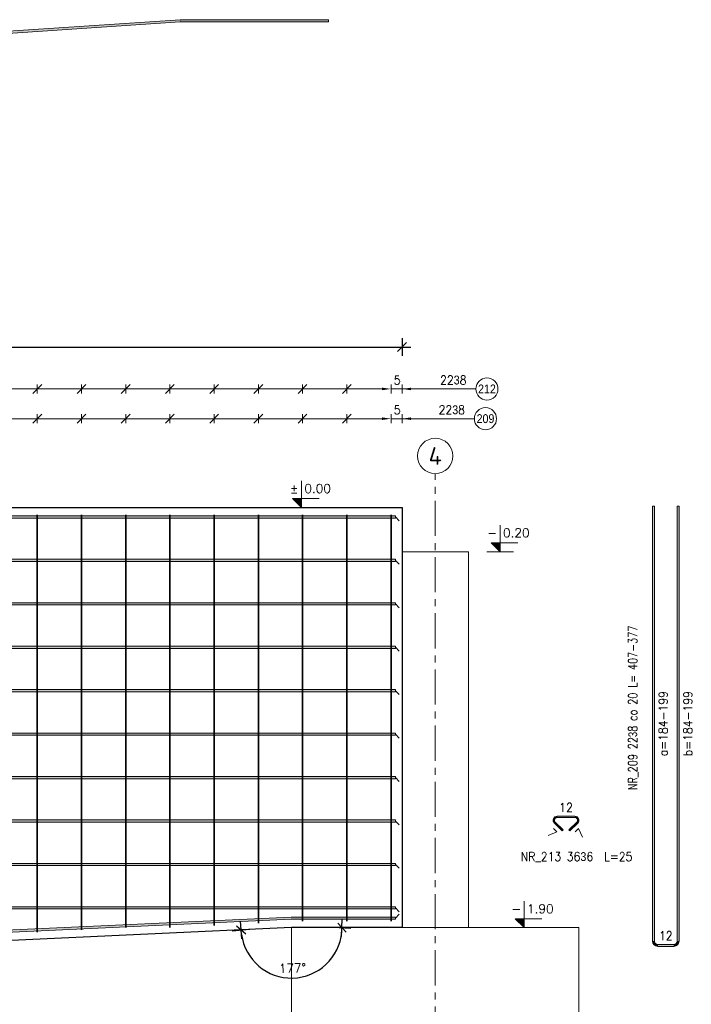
# Model space of a CAD drawing. Extents: x 252417 to 269709, y -146608 to -133214.
# Tile 4 of 14: x 258474 to 261512, y -144305 to -139853. Entities that reach past the tile are written whole.
import ezdxf
from ezdxf.enums import TextEntityAlignment as Align

# ---------------------------------------------------------------- set-up
doc = ezdxf.new("R2010")
doc.units = 0
doc.header["$LTSCALE"] = 5
doc.header["$MEASUREMENT"] = 0
doc.linetypes.add('CENTER', pattern=[50.800000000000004, 31.75, -6.35, 6.35, -6.35])
for name, color, linetype, lineweight in [('AutoCAD_Structural_Detailing_deskowanie', 2, 'Continuous', 30), ('AutoCAD_Structural_Detailing_kształt pręta', 7, 'Continuous', 13), ('AutoCAD_Structural_Detailing_opis rozkładu', 7, 'Continuous', 13), ('AutoCAD_Structural_Detailing_pręt wyrzucony', 7, 'Continuous', 13), ('AutoCAD_Structural_Detailing_rozkład pręta', 7, 'Continuous', 40), ('AutoCAD_Structural_Detailing_symbole graficzne', 7, 'Continuous', 13), ('PS_SOLID', 7, 'Continuous', 20)]:
    doc.layers.add(name, color=color, linetype=linetype, lineweight=lineweight)
doc.styles.add('marta', font='simplex.shx', dxfattribs={"width": 0.8})
doc.styles.add('marta_B', font='isocpeur.ttf')
doc.styles.add('r-gil', font='GIL_____.TTF', dxfattribs={"width": 0.9})
doc.styles.add('r-simplex', font='simplex.shx', dxfattribs={"width": 0.9})
doc.styles.add('styl2M', font='simplex.shx')
doc.dimstyles.new('RBCT DIM 20_M', dxfattribs={"dimtxt": 40, "dimasz": 20, "dimexe": 20, "dimexo": 150, "dimgap": 25, "dimtad": 1, "dimdec": 1, "dimlfac": 0.1, "dimzin": 9, "dimdsep": 46, "dimtxsty": 'styl2M', "dimblk": 'dimznak', "dimcen": 40, "dimse1": 1, "dimse2": 1, "dimclrd": 8, "dimclre": 8, "dimclrt": 4, "dimadec": 0, "dimazin": 0, "dimtfac": 1, "dimtdec": 1, "dimtix": 1, "dimtmove": 2, "dimatfit": 3, "dimldrblk": 'dimznak', "dimfxl": 5, "dimfxlon": 1, "dimarcsym": 0})

# ---------------------------------------------------------------- blocks, each defined once
blk = doc.blocks.new('dimznak')
at = {"color": 0}
for points in [[(-2, 0), (2, 0)], [(0, 2), (0, -2)]]:
    blk.add_lwpolyline(points, dxfattribs=at)
at = {"color": 3}
blk.add_lwpolyline([(1, 1), (-1, -1)], dxfattribs=at)
blk = doc.blocks.new('*D31')
at = {"color": 8, "lineweight": -2, "transparency": 16777216}
blk.add_line((255923.4597624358, -141333.0491556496), (260183.4597624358, -141333.0491556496), dxfattribs=at)
at = {"layer": 'Defpoints', "color": 0, "transparency": 16777216}
for p in [(260203.4597624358, -141333.0491556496), (255903.4597624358, -142058.4000152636), (260203.4597624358, -142058.4000152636)]:
    blk.add_point(p, dxfattribs=at)
at = {"color": 8, "lineweight": -2, "transparency": 16777216, "xscale": 20, "yscale": 20, "zscale": 20, "rotation": 180}
blk.add_blockref('dimznak', (255903.4597624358, -141333.0491556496), dxfattribs=at)
at = {"color": 8, "lineweight": -2, "transparency": 16777216, "xscale": 20, "yscale": 20, "zscale": 20}
blk.add_blockref('dimznak', (260203.4597624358, -141333.0491556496), dxfattribs=at)
at = {"color": 4, "transparency": 16777216, "insert": (258053.4597624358, -141288.0491556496), "char_height": 40, "attachment_point": 5, "style": 'styl2M'}
blk.add_mtext('430', dxfattribs=at)
blk = doc.blocks.new('*D32')
at = {"color": 8, "lineweight": -2, "transparency": 16777216}
blk.add_arc((256453.4597624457, -144108.4000152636), 227.7333498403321, 187.675994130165, 354.9665511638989, dxfattribs=at)
at = {"layer": 'Defpoints', "color": 0, "transparency": 16777216}
for p in [(259703.4597624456, -143958.4000152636), (255903.4597624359, -144108.4000152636), (256453.4597624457, -144108.4000152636), (256453.4597624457, -144108.4000152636), (256345.7100452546, -144309.030215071)]:
    blk.add_point(p, dxfattribs=at)
at = {"color": 8, "lineweight": -2, "transparency": 16777216, "xscale": 20, "yscale": 20, "zscale": 20}
for p, rotation in [((256225.9685820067, -144118.8996082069), 95.15926971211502), ((256681.193112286, -144108.4000152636), 87.48327558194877)]:
    blk.add_blockref('dimznak', p, dxfattribs=dict(at, rotation=rotation))
at = {"color": 4, "transparency": 16777216, "insert": (256457.673321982, -144291.0847794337), "char_height": 40, "attachment_point": 5, "rotation": 1.3212726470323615, "style": 'styl2M'}
blk.add_mtext('177°', dxfattribs=at)
blk = doc.blocks.new('*D33')
at = {"color": 8, "lineweight": -2, "transparency": 16777216}
blk.add_arc((259703.4597624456, -143958.4000152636), 228.060424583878, 187.6687707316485, 354.9737745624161, dxfattribs=at)
at = {"layer": 'Defpoints', "color": 0, "transparency": 16777216}
for p in [(259703.4597624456, -143958.4000152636), (259703.4597624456, -143958.4000152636), (260203.4597624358, -143958.4000152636), (256453.4597624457, -144108.4000152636), (259595.5552931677, -144159.3183637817)]:
    blk.add_point(p, dxfattribs=at)
at = {"color": 8, "lineweight": -2, "transparency": 16777216, "xscale": 20, "yscale": 20, "zscale": 20}
for p, rotation in [((259475.6418550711, -143968.9146879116), 95.15565801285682), ((259931.5201870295, -143958.4000152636), 87.48688728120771)]:
    blk.add_blockref('dimznak', p, dxfattribs=dict(at, rotation=rotation))
at = {"color": 4, "transparency": 16777216, "insert": (259707.6808638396, -144141.4117672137), "char_height": 40, "attachment_point": 5, "rotation": 1.3212726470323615, "style": 'styl2M'}
blk.add_mtext('177°', dxfattribs=at)
blk = doc.blocks.new('*D52')
at = {"color": 8, "lineweight": -2, "transparency": 16777216}
blk.add_line((259723.4597624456, -144926.083681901), (260183.4597624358, -144926.083681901), dxfattribs=at)
at = {"layer": 'Defpoints', "color": 0, "transparency": 16777216}
for p in [(260203.4597624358, -143958.4000152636), (259703.4597624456, -144458.4000152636), (260203.4597624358, -144926.083681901)]:
    blk.add_point(p, dxfattribs=at)
at = {"color": 8, "lineweight": -2, "transparency": 16777216, "xscale": 20, "yscale": 20, "zscale": 20, "rotation": 180}
blk.add_blockref('dimznak', (259703.4597624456, -144926.083681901), dxfattribs=at)
at = {"color": 8, "lineweight": -2, "transparency": 16777216, "xscale": 20, "yscale": 20, "zscale": 20}
blk.add_blockref('dimznak', (260203.4597624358, -144926.083681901), dxfattribs=at)
at = {"color": 4, "transparency": 16777216, "insert": (259953.4597624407, -144881.083681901), "char_height": 40, "attachment_point": 5, "style": 'styl2M'}
blk.add_mtext('50', dxfattribs=at)
blk = doc.blocks.new('*D53')
at = {"color": 8, "lineweight": -2, "transparency": 16777216}
blk.add_line((260223.4597624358, -144926.083681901), (260333.4597624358, -144926.083681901), dxfattribs=at)
at = {"layer": 'Defpoints', "color": 0, "transparency": 16777216}
for p in [(260203.4597624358, -143958.4000152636), (260353.4597624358, -143958.4000152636), (260353.4597624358, -144926.083681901)]:
    blk.add_point(p, dxfattribs=at)
at = {"color": 8, "lineweight": -2, "transparency": 16777216, "xscale": 20, "yscale": 20, "zscale": 20, "rotation": 180}
blk.add_blockref('dimznak', (260203.4597624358, -144926.083681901), dxfattribs=at)
at = {"color": 8, "lineweight": -2, "transparency": 16777216, "xscale": 20, "yscale": 20, "zscale": 20}
blk.add_blockref('dimznak', (260353.4597624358, -144926.083681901), dxfattribs=at)
at = {"color": 4, "transparency": 16777216, "insert": (260278.4597624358, -144881.083681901), "char_height": 40, "attachment_point": 5, "style": 'styl2M'}
blk.add_mtext('15', dxfattribs=at)

msp = doc.modelspace()

# ---------------------------------------------------------------- hatches: boundary and pattern name
at = {"layer": 'AutoCAD_Structural_Detailing_kształt pręta'}
for points in [[(255933.4597623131, -142106.4000151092), (255933.4597623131, -142096.4000151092), (260173.4597623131, -142096.4000151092), (260173.4597623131, -142106.4000151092)], [(255933.4597623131, -142302.8000151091), (255933.4597623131, -142292.8000151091), (260173.4597623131, -142292.8000151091), (260173.4597623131, -142302.8000151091)], [(255933.4597623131, -142499.2000151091), (255933.4597623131, -142489.2000151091), (260173.4597623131, -142489.2000151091), (260173.4597623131, -142499.2000151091)], [(255933.4597623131, -142695.6000151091), (255933.4597623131, -142685.6000151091), (260173.4597623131, -142685.6000151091), (260173.4597623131, -142695.6000151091)], [(255933.4597623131, -142892.0000151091), (255933.4597623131, -142882.0000151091), (260173.4597623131, -142882.0000151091), (260173.4597623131, -142892.0000151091)], [(255933.4597623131, -143088.4000151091), (255933.4597623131, -143078.4000151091), (260173.4597623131, -143078.4000151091), (260173.4597623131, -143088.4000151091)], [(255933.4597623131, -143284.8000151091), (255933.4597623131, -143274.8000151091), (260173.4597623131, -143274.8000151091), (260173.4597623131, -143284.8000151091)], [(255933.4597623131, -143481.2000151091), (255933.4597623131, -143471.2000151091), (260173.4597623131, -143471.2000151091), (260173.4597623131, -143481.2000151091)], [(255933.4597623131, -143677.6000151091), (255933.4597623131, -143667.6000151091), (260173.4597623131, -143667.6000151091), (260173.4597623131, -143677.6000151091)], [(255933.4597623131, -143874.0000151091), (255933.4597623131, -143864.0000151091), (260173.4597623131, -143864.0000151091), (260173.4597623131, -143874.0000151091)], [(256453.4590265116, -144070.3681134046), (256452.9979788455, -144060.3787473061), (259701.8459728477, -143910.4319168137), (259702.3070205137, -143920.4212829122)], [(259703.2291158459, -143920.4000151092), (259703.2291158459, -143910.4000151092), (260173.4597623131, -143910.4000151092), (260173.4597623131, -143920.4000151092)]]:
    msp.add_hatch(color=161, dxfattribs=at).paths.add_polyline_path(points, flags=0)
h = msp.add_hatch(color=161, dxfattribs=at)
edge = h.paths.add_edge_path(flags=0)
edge.add_line((259703.2291158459, -143910.4000151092), (259703.2291158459, -143920.4000151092))
edge.add_arc((259703.2291158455, -143940.4000150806), 19.99999997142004, 89.99999999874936, 92.64254529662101)
edge.add_line((259702.3070205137, -143920.4212829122), (259701.8459728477, -143910.4319168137))
edge.add_arc((259703.2291158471, -143940.400015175), 30.00000006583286, 450.0000000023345, 452.6425452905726, ccw=False)
at = {"layer": 'AutoCAD_Structural_Detailing_opis rozkładu'}
for points in [[(260153.4597623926, -141522.5774316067), (260113.4597623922, -141516.8755698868), (260113.4597623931, -141528.2792933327)], [(260203.4597623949, -141522.5774316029), (260243.4597623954, -141528.2792933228), (260243.4597623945, -141516.8755698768)], [(260153.4597625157, -141657.1009755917), (260113.4597625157, -141651.3991138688), (260113.4597625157, -141662.8028373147)], [(260203.4597625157, -141657.1009755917), (260243.4597625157, -141662.8028373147), (260243.4597625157, -141651.3991138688)]]:
    msp.add_hatch(color=8, dxfattribs=at).paths.add_polyline_path(points, flags=0)
at = {"layer": 'AutoCAD_Structural_Detailing_pręt wyrzucony'}
for points in [[(256951.4734141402, -140012.9432802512), (256950.8082240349, -140002.9654286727), (259199.1470923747, -139853.0761707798), (259199.81228248, -139863.0540223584)], [(259201.1426626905, -139863.0097255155), (259201.1426626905, -139853.0097255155), (259871.4756264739, -139853.0097255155), (259871.4756264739, -139863.0097255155)], [(261336.543744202, -142052.9233616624), (261344.543744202, -142052.9233616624), (261344.543744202, -144018.9233616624), (261336.543744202, -144018.9233616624)], [(261456.2419882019, -144018.9233616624), (261448.2419882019, -144018.9233616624), (261448.241988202, -142052.9233616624), (261456.241988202, -142052.9233616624)], [(260932.0053142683, -143516.595096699), (260927.7674582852, -143520.8425167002), (260892.3722916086, -143485.5270501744), (260896.6101475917, -143481.2796301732)], [(260905.0723339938, -143460.7847977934), (260905.0655712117, -143454.7848016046), (260985.2091128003, -143454.6944693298), (260985.2158755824, -143460.6944655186)], [(260993.7242411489, -143481.1701698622), (260997.9716611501, -143485.4080258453), (260962.6561946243, -143520.8031925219), (260958.4087746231, -143516.5653365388)], [(261360.543744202, -144042.9233616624), (261360.543744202, -144034.9233616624), (261432.2419882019, -144034.9233616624), (261432.2419882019, -144042.9233616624)]]:
    msp.add_hatch(color=6, dxfattribs=at).paths.add_polyline_path(points, flags=0)
h = msp.add_hatch(color=6, dxfattribs=at)
edge = h.paths.add_edge_path(flags=0)
edge.add_line((259201.1426626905, -139853.0097255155), (259201.1426626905, -139863.0097255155))
edge.add_arc((259201.142662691, -139883.0097255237), 20.00000000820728, 90.0000000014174, 93.81407483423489)
edge.add_line((259199.81228248, -139863.0540223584), (259199.1470923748, -139853.0761707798))
edge.add_arc((259201.1426626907, -139883.0097255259), 30.00000001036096, 450.0000000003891, 453.81407483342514, ccw=False)
h = msp.add_hatch(color=6, dxfattribs=at)
edge = h.paths.add_edge_path(flags=0)
edge.add_line((260905.0655712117, -143454.7848016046), (260905.0723339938, -143460.7847977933))
edge.add_arc((260905.0858595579, -143472.7847901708), 12.00000000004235, 90.06457982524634, 225.0645798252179)
edge.add_line((260896.6101475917, -143481.2796301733), (260892.3722916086, -143485.5270501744))
edge.add_arc((260905.0858595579, -143472.7847901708), 18.0000000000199, 450.06457982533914, 585.0645798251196, ccw=False)
h = msp.add_hatch(color=6, dxfattribs=at)
edge = h.paths.add_edge_path(flags=0)
edge.add_line((260997.9716611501, -143485.4080258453), (260993.7242411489, -143481.1701698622))
edge.add_arc((260985.2294011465, -143472.694457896), 12.00000000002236, -44.93542017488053, 90.06457982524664)
edge.add_line((260985.2158755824, -143460.6944655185), (260985.2091128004, -143454.6944693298))
edge.add_arc((260985.2294011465, -143472.694457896), 17.99999999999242, 315.06457982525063, 450.06457982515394, ccw=False)
h = msp.add_hatch(color=6, dxfattribs=at)
edge = h.paths.add_edge_path(flags=0)
edge.add_line((261336.543744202, -144018.9233616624), (261344.543744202, -144018.9233616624))
edge.add_arc((261360.543744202, -144018.9233616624), 16, 179.9999999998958, 270)
edge.add_line((261360.543744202, -144034.9233616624), (261360.543744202, -144042.9233616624))
edge.add_arc((261360.543744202, -144018.9233616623), 24.0000000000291, 180.000000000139, 269.99999999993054, ccw=False)
h = msp.add_hatch(color=6, dxfattribs=at)
edge = h.paths.add_edge_path(flags=0)
edge.add_line((261432.2419882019, -144042.9233616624), (261432.2419882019, -144034.9233616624))
edge.add_arc((261432.2419882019, -144018.9233616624), 16, -89.99999999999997, 2.544443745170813e-14)
edge.add_line((261448.2419882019, -144018.9233616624), (261456.2419882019, -144018.9233616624))
edge.add_arc((261432.2419882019, -144018.9233616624), 24.0000000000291, 270.00000000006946, 359.99999999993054, ccw=False)
at = {"layer": 'AutoCAD_Structural_Detailing_symbole graficzne'}
for points in [[(259708.341411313, -142018.4000151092), (259748.341411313, -142058.4000151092), (259748.341411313, -142018.4000151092)], [(260606.778070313, -142218.4000151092), (260646.778070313, -142258.4000151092), (260646.778070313, -142218.4000151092)], [(260715.624672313, -143918.4000151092), (260755.624672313, -143958.4000151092), (260755.624672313, -143918.4000151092)]]:
    msp.add_hatch(color=1, dxfattribs=at).paths.add_polyline_path(points, flags=0)

# ---------------------------------------------------------------- linework, layer by layer
at = {"layer": 'AutoCAD_Structural_Detailing_deskowanie'}
msp.add_lwpolyline([(255903.4597624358, -144108.4000152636), (255903.4597624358, -142058.4000152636), (260203.4597624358, -142058.4000152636), (260203.4597624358, -143958.4000152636), (259703.4597624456, -143958.4000152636), (256453.4597624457, -144108.4000152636), (255903.4597624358, -144108.4000152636)], dxfattribs=at)
at = {"layer": 'AutoCAD_Structural_Detailing_kształt pręta', "color": 161}
for p, q in [((255933.4597623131, -142096.4000151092), (260173.4597623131, -142096.4000151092)), ((260173.4597623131, -142096.4000151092), (260173.4597623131, -142106.4000151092)), ((255933.4597623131, -142106.4000151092), (260173.4597623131, -142106.4000151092)), ((255933.4597623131, -142292.8000151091), (260173.4597623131, -142292.8000151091)), ((255933.4597623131, -142302.8000151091), (260173.4597623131, -142302.8000151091)), ((260173.4597623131, -142292.8000151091), (260173.4597623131, -142302.8000151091)), ((255933.4597623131, -142489.2000151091), (260173.4597623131, -142489.2000151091)), ((255933.4597623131, -142499.2000151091), (260173.4597623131, -142499.2000151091)), ((260173.4597623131, -142489.2000151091), (260173.4597623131, -142499.2000151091)), ((255933.4597623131, -142685.6000151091), (260173.4597623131, -142685.6000151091)), ((255933.4597623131, -142695.6000151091), (260173.4597623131, -142695.6000151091)), ((260173.4597623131, -142685.6000151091), (260173.4597623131, -142695.6000151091)), ((255933.4597623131, -142882.0000151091), (260173.4597623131, -142882.0000151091)), ((255933.4597623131, -142892.0000151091), (260173.4597623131, -142892.0000151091)), ((260173.4597623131, -142882.0000151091), (260173.4597623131, -142892.0000151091)), ((255933.4597623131, -143078.4000151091), (260173.4597623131, -143078.4000151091)), ((260173.4597623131, -143078.4000151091), (260173.4597623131, -143088.4000151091)), ((255933.4597623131, -143088.4000151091), (260173.4597623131, -143088.4000151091)), ((255933.4597623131, -143274.8000151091), (260173.4597623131, -143274.8000151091)), ((255933.4597623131, -143284.8000151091), (260173.4597623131, -143284.8000151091)), ((260173.4597623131, -143274.8000151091), (260173.4597623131, -143284.8000151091)), ((255933.4597623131, -143471.2000151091), (260173.4597623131, -143471.2000151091)), ((255933.4597623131, -143481.2000151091), (260173.4597623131, -143481.2000151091)), ((260173.4597623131, -143471.2000151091), (260173.4597623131, -143481.2000151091)), ((255933.4597623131, -143667.6000151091), (260173.4597623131, -143667.6000151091)), ((255933.4597623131, -143677.6000151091), (260173.4597623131, -143677.6000151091)), ((260173.4597623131, -143667.6000151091), (260173.4597623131, -143677.6000151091)), ((255933.4597623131, -143864.0000151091), (260173.4597623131, -143864.0000151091)), ((255933.4597623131, -143874.0000151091), (260173.4597623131, -143874.0000151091)), ((260173.4597623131, -143864.0000151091), (260173.4597623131, -143874.0000151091)), ((256452.9979788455, -144060.3787473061), (259701.8459728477, -143910.4319168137)), ((256453.4590265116, -144070.3681134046), (259702.3070205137, -143920.4212829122)), ((259703.2291158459, -143910.4000151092), (260173.4597623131, -143910.4000151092)), ((259703.2291158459, -143920.4000151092), (260173.4597623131, -143920.4000151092)), ((260173.4597623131, -143910.4000151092), (260173.4597623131, -143920.4000151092))]:
    msp.add_line(p, q, dxfattribs=at)
at = {"layer": 'AutoCAD_Structural_Detailing_kształt pręta', "color": 1, "lineweight": 0}
for p, q in [((260173.4597623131, -142101.4000151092), (260190.9597623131, -142118.9000151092)), ((260173.4597623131, -142297.8000151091), (260190.9597623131, -142315.3000151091)), ((260173.4597623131, -142494.2000151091), (260190.9597623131, -142511.7000151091)), ((260173.4597623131, -142690.6000151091), (260190.9597623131, -142708.1000151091)), ((260173.4597623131, -142887.0000151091), (260190.9597623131, -142904.5000151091)), ((260173.4597623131, -143083.4000151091), (260190.9597623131, -143100.9000151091)), ((260173.4597623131, -143279.8000151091), (260190.9597623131, -143297.3000151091)), ((260173.4597623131, -143476.2000151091), (260190.9597623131, -143493.7000151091)), ((260173.4597623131, -143672.6000151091), (260190.9597623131, -143690.1000151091)), ((260173.4597623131, -143869.0000151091), (260190.9597623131, -143886.5000151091)), ((260173.4597623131, -143915.4000151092), (260190.9597623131, -143897.9000151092))]:
    msp.add_line(p, q, dxfattribs=at)
at = {"layer": 'AutoCAD_Structural_Detailing_kształt pręta', "color": 161}
for centre, radius, start, end in [((259703.2291158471, -143940.400015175), 30.00000006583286, 90.00000000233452, 92.64254529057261), ((259703.2291158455, -143940.4000150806), 19.99999997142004, 89.99999999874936, 92.64254529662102)]:
    msp.add_arc(centre, radius, start, end, dxfattribs=at)
at = {"layer": 'AutoCAD_Structural_Detailing_opis rozkładu', "color": 8}
for p, q in [((258353.4597624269, -141522.5774317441), (258553.4597624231, -141522.5774317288)), ((258553.4597624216, -141502.5774317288), (258553.4597624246, -141542.5774317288)), ((258553.4597624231, -141522.5774317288), (258753.4597624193, -141522.5774317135)), ((258753.4597624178, -141502.5774317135), (258753.4597624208, -141542.5774317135)), ((258753.4597624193, -141522.5774317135), (258953.4597624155, -141522.5774316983)), ((258953.459762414, -141502.5774316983), (258953.459762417, -141542.5774316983)), ((258953.4597624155, -141522.5774316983), (259153.4597624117, -141522.577431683)), ((259153.4597624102, -141502.577431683), (259153.4597624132, -141542.577431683)), ((259153.4597624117, -141522.577431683), (259353.4597624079, -141522.5774316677)), ((259353.4597624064, -141502.5774316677), (259353.4597624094, -141542.5774316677)), ((259353.4597624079, -141522.5774316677), (259553.4597624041, -141522.5774316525)), ((259553.4597624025, -141502.5774316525), (259553.4597624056, -141542.5774316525)), ((259553.4597624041, -141522.5774316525), (259753.4597624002, -141522.5774316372)), ((259753.4597623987, -141502.5774316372), (259753.4597624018, -141542.5774316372)), ((259753.4597624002, -141522.5774316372), (259953.4597623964, -141522.577431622)), ((259953.4597623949, -141502.577431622), (259953.4597623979, -141542.577431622)), ((259953.4597623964, -141522.577431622), (260113.4597623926, -141522.5774316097)), ((260153.4597623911, -141502.5774316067), (260153.4597623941, -141542.5774316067)), ((260153.4597623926, -141522.5774316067), (260203.4597623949, -141522.5774316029)), ((260203.4597623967, -141542.5774316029), (260203.4597623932, -141502.5774316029)), ((260537.3907135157, -141522.5774315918), (260203.4597623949, -141522.5774316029)), ((260283.4597623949, -141522.5774315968), (260243.4597623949, -141522.5774315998)), ((258353.4597625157, -141657.1009755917), (258553.4597625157, -141657.1009755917)), ((258553.4597625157, -141637.1009755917), (258553.4597625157, -141677.1009755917)), ((258553.4597625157, -141657.1009755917), (258753.4597625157, -141657.1009755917)), ((258753.4597625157, -141637.1009755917), (258753.4597625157, -141677.1009755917)), ((258753.4597625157, -141657.1009755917), (258953.4597625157, -141657.1009755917)), ((258953.4597625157, -141637.1009755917), (258953.4597625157, -141677.1009755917)), ((258953.4597625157, -141657.1009755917), (259153.4597625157, -141657.1009755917)), ((259153.4597625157, -141637.1009755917), (259153.4597625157, -141677.1009755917)), ((259153.4597625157, -141657.1009755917), (259353.4597625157, -141657.1009755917)), ((259353.4597625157, -141637.1009755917), (259353.4597625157, -141677.1009755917)), ((259353.4597625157, -141657.1009755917), (259553.4597625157, -141657.1009755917)), ((259553.4597625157, -141637.1009755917), (259553.4597625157, -141677.1009755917)), ((259553.4597625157, -141657.1009755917), (259753.4597625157, -141657.1009755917)), ((259753.4597625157, -141637.1009755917), (259753.4597625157, -141677.1009755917)), ((259753.4597625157, -141657.1009755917), (259953.4597625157, -141657.1009755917)), ((259953.4597625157, -141637.1009755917), (259953.4597625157, -141677.1009755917)), ((259953.4597625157, -141657.1009755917), (260113.4597625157, -141657.1009755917)), ((260153.4597625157, -141637.1009755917), (260153.4597625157, -141677.1009755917)), ((260153.4597625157, -141657.1009755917), (260203.4597625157, -141657.1009755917)), ((260203.4597625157, -141677.1009755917), (260203.4597625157, -141637.1009755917)), ((260530.8173155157, -141657.1009755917), (260203.4597625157, -141657.1009755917)), ((260283.4597625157, -141657.1009755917), (260243.4597625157, -141657.1009755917))]:
    msp.add_line(p, q, dxfattribs=at)
at = {"layer": 'AutoCAD_Structural_Detailing_opis rozkładu', "color": 8, "lineweight": -2}
for p, q in [((258533.4597624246, -141542.5774317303), (258573.4597624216, -141502.5774317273)), ((258733.4597624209, -141542.577431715), (258773.4597624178, -141502.577431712)), ((258933.459762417, -141542.5774316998), (258973.459762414, -141502.5774316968)), ((259133.4597624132, -141542.5774316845), (259173.4597624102, -141502.5774316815)), ((259333.4597624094, -141542.5774316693), (259373.4597624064, -141502.5774316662)), ((259533.4597624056, -141542.577431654), (259573.4597624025, -141502.577431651)), ((259733.4597624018, -141542.5774316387), (259773.4597623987, -141502.5774316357)), ((259933.4597623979, -141542.5774316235), (259973.4597623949, -141502.5774316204)), ((258533.4597625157, -141677.1009755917), (258573.4597625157, -141637.1009755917)), ((258733.4597625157, -141677.1009755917), (258773.4597625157, -141637.1009755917)), ((258933.4597625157, -141677.1009755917), (258973.4597625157, -141637.1009755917)), ((259133.4597625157, -141677.1009755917), (259173.4597625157, -141637.1009755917)), ((259333.4597625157, -141677.1009755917), (259373.4597625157, -141637.1009755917)), ((259533.4597625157, -141677.1009755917), (259573.4597625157, -141637.1009755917)), ((259733.4597625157, -141677.1009755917), (259773.4597625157, -141637.1009755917)), ((259933.4597625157, -141677.1009755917), (259973.4597625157, -141637.1009755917))]:
    msp.add_line(p, q, dxfattribs=at)
at = {"layer": 'AutoCAD_Structural_Detailing_opis rozkładu', "color": 8, "lineweight": 18}
for centre in [(260587.3907135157, -141522.5774315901), (260580.8173155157, -141657.1009755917)]:
    msp.add_circle(centre, 50, dxfattribs=at)
at = {"layer": 'AutoCAD_Structural_Detailing_pręt wyrzucony', "color": 6}
for p, q in [((256950.8082240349, -140002.9654286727), (259199.1470923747, -139853.0761707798)), ((256951.4734141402, -140012.9432802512), (259199.81228248, -139863.0540223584)), ((259201.1426626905, -139853.0097255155), (259871.4756264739, -139853.0097255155)), ((259201.1426626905, -139863.0097255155), (259871.4756264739, -139863.0097255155)), ((259871.4756264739, -139853.0097255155), (259871.4756264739, -139863.0097255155)), ((261336.543744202, -142052.9233616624), (261336.543744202, -144018.9233616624)), ((261344.543744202, -142052.9233616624), (261336.543744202, -142052.9233616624)), ((261344.543744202, -142052.9233616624), (261344.543744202, -144018.9233616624)), ((261448.2419882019, -144018.9233616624), (261448.241988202, -142052.9233616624)), ((261448.241988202, -142052.9233616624), (261456.241988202, -142052.9233616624)), ((261456.2419882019, -144018.9233616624), (261456.241988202, -142052.9233616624)), ((260927.7674582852, -143520.8425167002), (260892.3722916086, -143485.5270501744)), ((260932.0053142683, -143516.595096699), (260896.6101475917, -143481.2796301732)), ((260905.0655712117, -143454.7848016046), (260985.2091128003, -143454.6944693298)), ((260905.0723339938, -143460.7847977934), (260985.2158755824, -143460.6944655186)), ((260993.7242411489, -143481.1701698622), (260958.4087746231, -143516.5653365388)), ((260997.9716611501, -143485.4080258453), (260962.6561946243, -143520.8031925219)), ((260927.7674582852, -143520.8425167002), (260932.0053142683, -143516.595096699)), ((260962.6561946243, -143520.8031925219), (260958.4087746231, -143516.5653365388)), ((261360.543744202, -144034.9233616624), (261432.2419882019, -144034.9233616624)), ((261360.543744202, -144042.9233616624), (261432.2419882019, -144042.9233616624))]:
    msp.add_line(p, q, dxfattribs=at)
for centre, radius, start, end in [((259201.1426626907, -139883.0097255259), 30.00000001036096, 90.00000000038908, 93.81407483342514), ((259201.142662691, -139883.0097255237), 20.00000000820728, 90.00000000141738, 93.81407483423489), ((260905.0858595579, -143472.7847901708), 18.0000000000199, 90.06457982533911, 225.0645798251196), ((260905.0858595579, -143472.7847901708), 12.00000000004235, 90.06457982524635, 225.0645798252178), ((260985.2294011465, -143472.694457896), 17.99999999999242, 315.0645798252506, 90.06457982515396), ((260985.2294011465, -143472.694457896), 12.00000000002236, 315.0645798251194, 90.06457982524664), ((261360.543744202, -144018.9233616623), 24.0000000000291, 180.000000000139, 269.9999999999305), ((261360.543744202, -144018.9233616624), 16, 179.9999999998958, 270), ((261432.2419882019, -144018.9233616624), 16, 270, 2.544443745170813e-14), ((261432.2419882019, -144018.9233616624), 24.0000000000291, 270.0000000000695, 359.9999999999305)]:
    msp.add_arc(centre, radius, start, end, dxfattribs=at)
at = {"layer": 'AutoCAD_Structural_Detailing_rozkład pręta', "color": 31, "linetype": 'ByBlock', "lineweight": 25}
for p, q in [((258553.4597624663, -142112.4000153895), (258553.4597624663, -142092.4000153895)), ((258553.4597624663, -142112.4000153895), (258553.4597624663, -142092.4000153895)), ((258553.4597625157, -142092.4000155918), (258553.4597625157, -142112.4000155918)), ((258553.4597625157, -142092.4000155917), (258553.4597625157, -142112.4000155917)), ((258753.4597624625, -142112.4000153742), (258753.4597624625, -142092.4000153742)), ((258753.4597624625, -142112.4000153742), (258753.4597624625, -142092.4000153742)), ((258753.4597625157, -142092.4000155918), (258753.4597625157, -142112.4000155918)), ((258753.4597625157, -142092.4000155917), (258753.4597625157, -142112.4000155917)), ((258953.4597624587, -142112.400015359), (258953.4597624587, -142092.400015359)), ((258953.4597624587, -142112.400015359), (258953.4597624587, -142092.400015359)), ((258953.4597625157, -142092.4000155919), (258953.4597625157, -142112.4000155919)), ((258953.4597625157, -142092.4000155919), (258953.4597625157, -142092.4000155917)), ((258953.4597625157, -142092.4000155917), (258953.4597625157, -142112.4000155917)), ((259153.4597624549, -142112.4000153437), (259153.4597624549, -142092.4000153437)), ((259153.4597624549, -142112.4000153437), (259153.4597624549, -142092.4000153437)), ((259153.4597625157, -142092.4000155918), (259153.4597625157, -142112.4000155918)), ((259153.4597625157, -142092.4000155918), (259153.4597625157, -142092.4000155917)), ((259153.4597625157, -142092.4000155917), (259153.4597625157, -142112.4000155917)), ((259353.4597624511, -142112.4000153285), (259353.4597624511, -142092.4000153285)), ((259353.4597624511, -142112.4000153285), (259353.4597624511, -142092.4000153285)), ((259353.4597625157, -142092.4000155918), (259353.4597625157, -142112.4000155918)), ((259353.4597625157, -142092.4000155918), (259353.4597625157, -142092.4000155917)), ((259353.4597625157, -142092.4000155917), (259353.4597625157, -142112.4000155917)), ((259553.4597624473, -142112.4000153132), (259553.4597624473, -142092.4000153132)), ((259553.4597624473, -142112.4000153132), (259553.4597624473, -142092.4000153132)), ((259553.4597625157, -142092.4000155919), (259553.4597625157, -142112.4000155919)), ((259553.4597625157, -142092.4000155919), (259553.4597625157, -142092.4000155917)), ((259553.4597625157, -142092.4000155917), (259553.4597625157, -142112.4000155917)), ((259753.4597624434, -142112.4000152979), (259753.4597624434, -142092.4000152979)), ((259753.4597624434, -142112.4000152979), (259753.4597624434, -142092.4000152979)), ((259753.4597625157, -142092.4000155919), (259753.4597625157, -142112.4000155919)), ((259753.4597625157, -142092.4000155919), (259753.4597625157, -142092.4000155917)), ((259753.4597625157, -142092.4000155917), (259753.4597625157, -142112.4000155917)), ((259953.4597624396, -142112.4000152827), (259953.4597624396, -142092.4000152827)), ((259953.4597624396, -142112.4000152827), (259953.4597624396, -142092.4000152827)), ((259953.4597625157, -142092.4000155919), (259953.4597625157, -142112.4000155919)), ((259953.4597625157, -142092.4000155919), (259953.4597625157, -142092.4000155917)), ((259953.4597625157, -142092.4000155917), (259953.4597625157, -142112.4000155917)), ((260153.4597624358, -142112.4000152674), (260153.4597624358, -142092.4000152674)), ((260153.4597624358, -142112.4000152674), (260153.4597624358, -142092.4000152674)), ((260153.4597625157, -142092.4000155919), (260153.4597625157, -142112.4000155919)), ((260153.4597625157, -142092.4000155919), (260153.4597625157, -142092.4000155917)), ((260153.4597625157, -142092.4000155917), (260153.4597625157, -142112.4000155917)), ((258553.4597624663, -142488.4000153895), (258553.4597624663, -142112.4000153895)), ((258553.4597624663, -142112.4000153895), (258553.4597624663, -142488.4000153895)), ((258553.4597625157, -143978.4000155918), (258553.4597625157, -142112.4000155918)), ((258553.4597625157, -142112.4000155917), (258553.4597625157, -143978.4000155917)), ((258753.4597624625, -142488.4000153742), (258753.4597624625, -142112.4000153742)), ((258753.4597624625, -142112.4000153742), (258753.4597624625, -142488.4000153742)), ((258753.4597625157, -143968.4000155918), (258753.4597625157, -142112.4000155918)), ((258753.4597625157, -142112.4000155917), (258753.4597625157, -143968.4000155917)), ((258953.4597624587, -142488.400015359), (258953.4597624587, -142112.400015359)), ((258953.4597624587, -142112.400015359), (258953.4597624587, -142488.400015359)), ((258953.4597625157, -143958.4000155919), (258953.4597625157, -142112.4000155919)), ((258953.4597625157, -142112.4000155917), (258953.4597625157, -143958.4000155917)), ((259153.4597624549, -142488.4000153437), (259153.4597624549, -142112.4000153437)), ((259153.4597624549, -142112.4000153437), (259153.4597624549, -142488.4000153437)), ((259153.4597625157, -143958.4000155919), (259153.4597625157, -142112.4000155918)), ((259153.4597625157, -142112.4000155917), (259153.4597625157, -143958.4000155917)), ((259353.4597624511, -142488.4000153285), (259353.4597624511, -142112.4000153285)), ((259353.4597624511, -142112.4000153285), (259353.4597624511, -142488.4000153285)), ((259353.4597625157, -143948.4000155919), (259353.4597625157, -142112.4000155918)), ((259353.4597625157, -142112.4000155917), (259353.4597625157, -143948.4000155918)), ((259553.4597624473, -142488.4000153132), (259553.4597624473, -142112.4000153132)), ((259553.4597624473, -142112.4000153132), (259553.4597624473, -142488.4000153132)), ((259553.4597625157, -143938.400015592), (259553.4597625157, -142112.4000155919)), ((259553.4597625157, -142112.4000155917), (259553.4597625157, -143938.4000155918)), ((259753.4597624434, -142488.4000152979), (259753.4597624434, -142112.4000152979)), ((259753.4597624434, -142112.4000152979), (259753.4597624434, -142488.4000152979)), ((259753.4597625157, -143928.400015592), (259753.4597625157, -142112.4000155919)), ((259753.4597625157, -142112.4000155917), (259753.4597625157, -143928.4000155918)), ((259953.4597624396, -142488.4000152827), (259953.4597624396, -142112.4000152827)), ((259953.4597624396, -142112.4000152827), (259953.4597624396, -142488.4000152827)), ((259953.4597625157, -143928.400015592), (259953.4597625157, -142112.4000155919)), ((259953.4597625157, -142112.4000155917), (259953.4597625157, -143928.4000155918)), ((260153.4597624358, -142488.4000152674), (260153.4597624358, -142112.4000152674)), ((260153.4597624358, -142112.4000152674), (260153.4597624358, -142488.4000152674)), ((260153.4597625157, -143928.400015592), (260153.4597625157, -142112.4000155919)), ((260153.4597625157, -142112.4000155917), (260153.4597625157, -143928.4000155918))]:
    msp.add_line(p, q, dxfattribs=at)
at = {"layer": 'AutoCAD_Structural_Detailing_symbole graficzne', "color": 5, "linetype": 'CENTER'}
msp.add_line((260353.4597624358, -144727.4566867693), (260353.4597624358, -141905.6902253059), dxfattribs=at)
at = {"layer": 'AutoCAD_Structural_Detailing_symbole graficzne', "color": 1}
for p, q in [((259748.341411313, -142058.4000151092), (259748.341411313, -141938.4000151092)), ((259808.341411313, -142058.4000151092), (259688.341411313, -142058.4000151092)), ((259828.341411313, -142018.4000151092), (259708.341411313, -142018.4000151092)), ((259708.341411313, -142018.4000151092), (259748.341411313, -142058.4000151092)), ((260646.778070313, -142258.4000151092), (260646.778070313, -142138.4000151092)), ((260726.778070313, -142218.4000151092), (260606.778070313, -142218.4000151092)), ((260606.778070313, -142218.4000151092), (260646.778070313, -142258.4000151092)), ((260706.778070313, -142258.4000151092), (260586.778070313, -142258.4000151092)), ((260755.624672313, -143958.4000151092), (260755.624672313, -143838.4000151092)), ((260835.624672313, -143918.4000151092), (260715.624672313, -143918.4000151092)), ((260715.624672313, -143918.4000151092), (260755.624672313, -143958.4000151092)), ((260815.624672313, -143958.4000151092), (260695.624672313, -143958.4000151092))]:
    msp.add_line(p, q, dxfattribs=at)
at = {"layer": 'AutoCAD_Structural_Detailing_symbole graficzne', "color": 1, "linetype": 'Continuous', "lineweight": 18}
msp.add_circle((260353.4597624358, -141825.6902253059), 80, dxfattribs=at)
at = {"layer": 'PS_SOLID', "color": 9, "linetype": 'Continuous', "lineweight": 15}
for p, q in [((260203.4597624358, -143958.4000152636), (260203.4597624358, -142258.4000152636)), ((260203.4597624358, -142258.4000152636), (260503.4597624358, -142258.4000152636)), ((260503.4597624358, -142258.4000152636), (260503.4597624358, -143958.4000152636))]:
    msp.add_line(p, q, dxfattribs=at)
msp.add_lwpolyline([(260203.4597624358, -143958.4000152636), (259703.4597624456, -143958.4000152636), (259703.4597624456, -144458.4000152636), (261003.4597624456, -144458.4000152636), (261003.4597624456, -143958.4000152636), (260203.4597624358, -143958.4000152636)], dxfattribs=at)

# ---------------------------------------------------------------- texts
at = {"layer": 'AutoCAD_Structural_Detailing_opis rozkładu', "color": 3, "char_height": 40}
for s, insert, attachment_point, rotation, style in [('5', (260166.4597623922, -141502.5774316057), 7, 4.3727977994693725e-09, 'r-simplex'), ('22\\Fdiam;3\\Fsimplex.shx;8 ', (260435.1049992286, -141482.5774315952), 5, 1.9075655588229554e-09, 'r-simplex'), ('212', (260587.3907135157, -141522.5774315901), 5, 1.9075655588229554e-09, 'r-gil')]:
    msp.add_mtext(s, dxfattribs=dict(at, insert=insert, attachment_point=attachment_point, rotation=rotation, style=style))
for s, insert, attachment_point, style in [('5', (260166.4597625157, -141637.1009755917), 7, 'r-simplex'), ('22\\Fdiam;3\\Fsimplex.shx;8 ', (260428.5316012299, -141617.1009755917), 5, 'r-simplex'), ('209', (260580.8173155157, -141657.1009755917), 5, 'r-gil')]:
    msp.add_mtext(s, dxfattribs=dict(at, insert=insert, attachment_point=attachment_point, style=style))
at = {"layer": 'AutoCAD_Structural_Detailing_pręt wyrzucony', "color": 3, "char_height": 40, "attachment_point": 5}
for s, insert, rotation, style in [('NR_209 22\\Fdiam;3\\Fsimplex.shx;8 co 20 L= 407-377', (261248.8086396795, -142964.8484295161), 90, 'marta'), ('12', (260945.0922567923, -143414.7396608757), 0.06457982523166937, 'r-simplex'), ('7', (260881.8175017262, -143531.5009167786), 315.0645798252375, 'r-simplex'), ('7', (261008.6300612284, -143531.3579824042), 45.064579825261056, 'r-simplex')]:
    msp.add_mtext(s, dxfattribs=dict(at, insert=insert, rotation=rotation, style=style))
at = {"layer": 'AutoCAD_Structural_Detailing_pręt wyrzucony', "color": 4, "char_height": 40, "attachment_point": 5, "style": 'r-simplex'}
for s, insert, rotation in [('b=184-199', (261496.241988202, -143035.9233616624), 89.99999999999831), ('a=184-199', (261384.543744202, -143035.9233616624), 90)]:
    msp.add_mtext(s, dxfattribs=dict(at, insert=insert, rotation=rotation))
at = {"layer": 'AutoCAD_Structural_Detailing_pręt wyrzucony', "color": 3, "insert": (260992.6853958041, -143638.9591712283), "char_height": 40, "attachment_point": 5, "style": 'r-simplex'}
msp.add_mtext('NR_213 36\\Fdiam;3\\Fsimplex.shx;6  L=25', dxfattribs=at)
at = {"layer": 'AutoCAD_Structural_Detailing_pręt wyrzucony', "color": 4, "insert": (261396.3928662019, -143994.9233616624), "char_height": 40, "attachment_point": 5, "style": 'r-simplex'}
msp.add_mtext('12', dxfattribs=at)
at = {"layer": 'AutoCAD_Structural_Detailing_symbole graficzne', "color": 2, "style": 'marta'}
for s, p in [('±', (259735.0080779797, -142005.0666817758)), ('-', (260633.4447369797, -142205.0666817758)), ('-', (260742.2913389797, -143905.0666817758))]:
    msp.add_text(s, height=40, dxfattribs=at).set_placement(p, align=Align.BOTTOM_RIGHT)
for s, p in [('0.00 ', (259761.6747446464, -142005.0666817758)), ('0.20 ', (260660.1114036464, -142205.0666817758)), ('1.90 ', (260768.9580056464, -143905.0666817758))]:
    msp.add_text(s, height=40, dxfattribs=at).set_placement(p, align=Align.BOTTOM_LEFT)
at = {"layer": 'AutoCAD_Structural_Detailing_symbole graficzne', "color": 2, "insert": (260353.4597624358, -141825.6902253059), "char_height": 80, "attachment_point": 5, "style": 'marta_B'}
msp.add_mtext('4', dxfattribs=at)

# ---------------------------------------------------------------- dimensions: what is measured, and where the dimension line sits
for base, p1, p2, picture, middle in [((260203.4597624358, -141333.0491556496), (255903.4597624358, -142058.4000152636), (260203.4597624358, -142058.4000152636), '*D31', (258053.4597624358, -141288.0491556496)), ((260203.4597624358, -144926.083681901), (259703.4597624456, -144458.4000152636), (260203.4597624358, -143958.4000152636), '*D52', (259953.4597624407, -144881.083681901)), ((260353.4597624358, -144926.083681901), (260203.4597624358, -143958.4000152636), (260353.4597624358, -143958.4000152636), '*D53', (260278.4597624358, -144881.083681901))]:
    dim = msp.add_linear_dim(base=base, p1=p1, p2=p2, dimstyle='RBCT DIM 20_M')
    dim.commit()
    dim.dimension.update_dxf_attribs({"geometry": picture, "text_midpoint": middle})
for base, line1, line2, picture, middle in [((259595.5552931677, -144159.3183637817), ((260203.4597624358, -143958.4000152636), (259703.4597624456, -143958.4000152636)), ((259703.4597624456, -143958.4000152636), (256453.4597624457, -144108.4000152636)), '*D33', (259707.6808638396, -144141.4117672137)), ((256345.7100452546, -144309.030215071), ((259703.4597624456, -143958.4000152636), (256453.4597624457, -144108.4000152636)), ((256453.4597624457, -144108.4000152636), (255903.4597624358, -144108.4000152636)), '*D32', (256457.6733219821, -144291.0847794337))]:
    dim = msp.add_angular_dim_2l(base=base, line1=line1, line2=line2, dimstyle='RBCT DIM 20_M')
    dim.commit()
    dim.dimension.update_dxf_attribs({"geometry": picture, "text_midpoint": middle})

doc.saveas('drawing.dxf')
